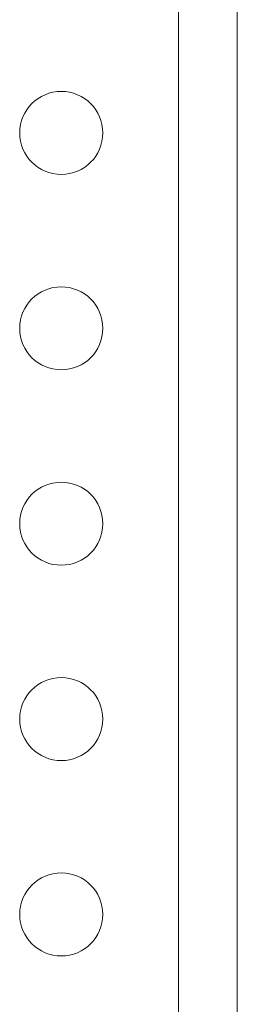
# Model space of a CAD drawing. Header units: millimetres. Extents: x -395 to 418, y -1783 to -26.
# Tile 26 of 35: x -67 to -45, y -771 to -670. Entities that reach past the tile are written whole.
import ezdxf

# ---------------------------------------------------------------- set-up
doc = ezdxf.new("R2010")
doc.units = ezdxf.units.MM

msp = doc.modelspace()

# ---------------------------------------------------------------- linework, layer by layer
at = {"color": 7, "linetype": 'Continuous', "lineweight": 0}
msp.add_line((-50.5, -151.66), (-50.5, -871.66), dxfattribs=at)
at = {"color": 7, "linetype": 'Continuous', "lineweight": 15}
msp.add_line((-44.5, -151.66), (-44.5, -871.66), dxfattribs=at)
for centre in [(-62.5, -681.66), (-62.5, -701.66), (-62.5, -721.66), (-62.5, -741.66), (-62.5, -761.66)]:
    msp.add_circle(centre, 4.25, dxfattribs=at)

doc.saveas('drawing.dxf')
